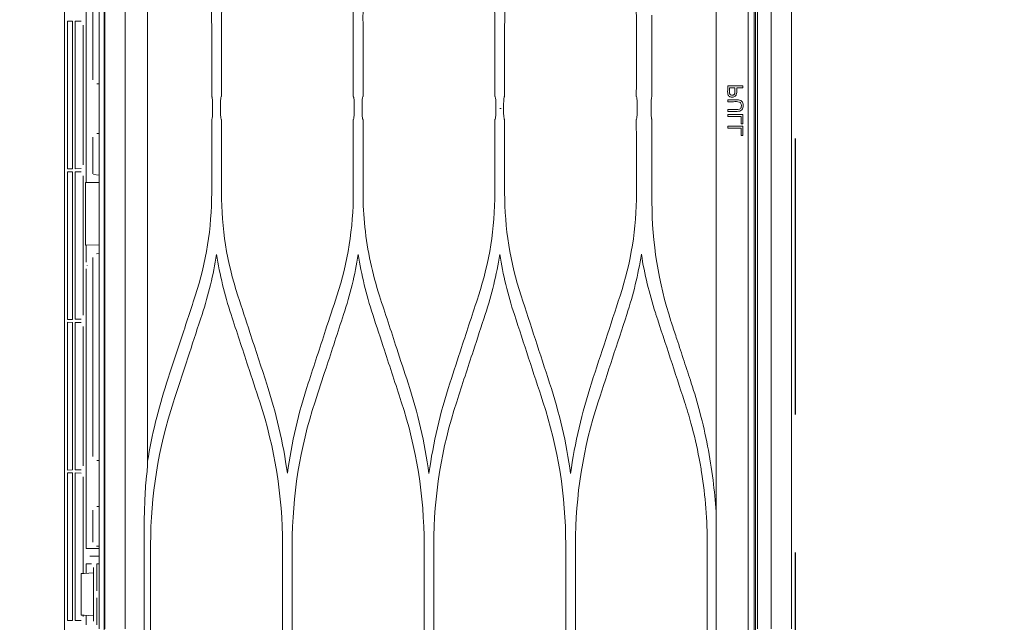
# Model space of a CAD drawing. Header units: inches. Extents: x 65192 to 78842, y -37594 to -36109.
# Tile 12 of 63: x 66829 to 66856, y -36710 to -36693. Entities that reach past the tile are written whole.
import ezdxf

# ---------------------------------------------------------------- set-up
doc = ezdxf.new("R2010")
doc.units = ezdxf.units.IN
doc.header["$MEASUREMENT"] = 0
doc.linetypes.add('HIDDEN', pattern=[0.375, 0.25, -0.125])
doc.layers.add('## 06 klimatyzator', color=30, linetype='Continuous', lineweight=15)
doc.layers.add('p--drzwi', color=7, linetype='Continuous')
doc.layers.add('p--podciąg', color=7, linetype='Continuous')

# ---------------------------------------------------------------- blocks, each defined once
blk = doc.blocks.new('drzwi-90-100')
blk.add_arc((10.8, 3.225), 84.153, 359.52334, 90.47666)
blk = doc.blocks.new('A$C66B7A3C4')
at = {"layer": '## 06 klimatyzator', "lineweight": 15}
for p, q in [((0.557, 85.44), (0.557, 43.5)), ((0.932, 43.5), (0.932, 85.44)), ((0.987, 1.56), (0.987, 85.44)), ((18.818, 84.4), (18.818, 43.5)), ((1.019, 84.083), (1.019, 2.917)), ((1.18, 3.822), (1.18, 83.178)), ((2.055, 83.178), (2.055, 57.846)), ((18.114, 82.346), (18.114, 43.5)), ((18.662, 43.5), (18.662, 82.346)), ((18.684, 82.346), (18.684, 4.654)), ((19.758, 81.016), (19.758, 47.653)), ((17.501, 57.787), (17.501, 67.396)), ((19.167, 55.637), (19.167, 62.427)), ((18.987, 62.26), (18.987, 58.425)), ((3.796, 60.187), (3.796, 57.973)), ((7.799, 59.933), (7.799, 57.973)), ((8.064, 57.973), (8.064, 59.933)), ((11.647, 59.933), (11.647, 57.973)), ((11.912, 57.973), (11.912, 59.933)), ((15.495, 59.933), (15.495, 57.973)), ((15.76, 57.973), (15.76, 59.933)), ((19.304, 60.017), (19.472, 60.02)), ((19.472, 60.02), (19.472, 56.01)), ((19.544, 60.021), (19.681, 60.023)), ((19.544, 56.009), (19.544, 60.021)), ((19.681, 59.919), (19.681, 60.023)), ((19.255, 56.118), (19.255, 59.912)), ((19.681, 59.919), (19.681, 56.111)), ((1.323, 58.21), (1.323, 58.264)), ((18.883, 58.321), (18.818, 58.321)), ((1.739, 57.885), (1.739, 57.832)), ((1.739, 57.62), (1.739, 57.567)), ((2.055, 57.557), (2.055, 57.765)), ((3.819, 57.765), (3.819, 57.557)), ((7.827, 57.557), (7.827, 57.765)), ((8.038, 57.765), (8.038, 57.557)), ((11.673, 57.557), (11.673, 57.765)), ((11.887, 57.765), (11.887, 57.557)), ((15.52, 57.557), (15.52, 57.765)), ((15.735, 57.765), (15.735, 57.557)), ((17.501, 47.894), (17.501, 57.536)), ((17.503, 57.557), (17.503, 57.765)), ((1.323, 57.226), (1.323, 57.48)), ((1.372, 57.426), (1.372, 57.226)), ((1.739, 57.48), (1.739, 57.426)), ((2.055, 57.477), (2.055, 29.523)), ((3.796, 57.35), (3.796, 55.102)), ((7.799, 57.349), (7.799, 55.357)), ((8.064, 55.357), (8.064, 57.349)), ((11.647, 57.349), (11.647, 55.357)), ((11.912, 55.357), (11.912, 57.349)), ((15.495, 57.349), (15.495, 55.357)), ((15.76, 55.357), (15.76, 57.349)), ((1.323, 56.912), (1.323, 57.165)), ((1.372, 57.111), (1.372, 56.912)), ((1.739, 57.165), (1.739, 57.111)), ((18.818, 56.969), (18.883, 56.969)), ((18.987, 56.865), (18.987, 55.867)), ((19.472, 56.01), (19.304, 56.013)), ((19.304, 55.922), (19.472, 55.925)), ((19.472, 55.925), (19.472, 51.915)), ((19.681, 56.007), (19.544, 56.009)), ((19.544, 55.926), (19.681, 55.929)), ((19.544, 51.914), (19.544, 55.926)), ((19.681, 56.007), (19.681, 56.111)), ((19.681, 55.825), (19.681, 55.929)), ((18.818, 55.838), (18.972, 55.852)), ((19.255, 52.023), (19.255, 55.817)), ((19.681, 55.825), (19.681, 52.016)), ((18.818, 55.631), (19.167, 55.637)), ((19.167, 55.637), (19.188, 55.638)), ((19.188, 55.638), (19.188, 53.933)), ((19.167, 53.934), (18.818, 53.94)), ((19.188, 53.933), (19.167, 53.934)), ((19.167, 53.471), (19.167, 53.934)), ((18.892, 53.695), (18.818, 53.701)), ((18.987, 53.591), (18.987, 48.18)), ((19.145, 53.377), (19.145, 53.384)), ((19.167, 45.686), (19.167, 53.29)), ((19.472, 51.915), (19.304, 51.918)), ((19.681, 51.912), (19.544, 51.914)), ((19.681, 51.912), (19.681, 52.016)), ((19.255, 47.929), (19.255, 51.723)), ((19.304, 51.827), (19.472, 51.83)), ((19.472, 51.83), (19.472, 47.821)), ((19.544, 51.832), (19.681, 51.834)), ((19.544, 47.82), (19.544, 51.832)), ((19.681, 51.73), (19.681, 51.834)), ((19.681, 51.73), (19.681, 47.921)), ((2.728, 50.18), (2.727, 50.181)), ((18.883, 48.076), (18.818, 48.076)), ((19.681, 47.817), (19.681, 47.921)), ((19.255, 45.003), (19.255, 47.628)), ((19.472, 47.821), (19.304, 47.824)), ((19.304, 47.733), (19.472, 47.736)), ((19.472, 47.736), (19.472, 43.726)), ((19.681, 47.817), (19.544, 47.82)), ((19.544, 47.737), (19.681, 47.739)), ((19.544, 43.725), (19.544, 47.737)), ((19.681, 47.635), (19.681, 47.739)), ((19.681, 47.635), (19.681, 43.827)), ((19.758, 39.351), (19.758, 47.653)), ((18.818, 46.828), (18.883, 46.828)), ((18.987, 46.724), (18.987, 45.853)), ((5.876, 45.788), (5.876, 41.212)), ((6.139, 41.212), (6.139, 45.788)), ((9.723, 45.788), (9.723, 41.212)), ((9.988, 41.212), (9.988, 45.788)), ((13.571, 45.788), (13.571, 41.212)), ((13.836, 41.212), (13.836, 45.788)), ((17.419, 45.788), (17.419, 41.212)), ((17.599, 45.788), (17.599, 41.212)), ((2.292, 41.316), (2.292, 45.684)), ((18.818, 45.743), (18.892, 45.749)), ((18.818, 45.68), (19.167, 45.686)), ((18.818, 45.473), (18.974, 45.476)), ((18.877, 45.266), (18.818, 45.265)), ((18.877, 44.535), (18.877, 45.266)), ((18.974, 45.476), (19.07, 45.476)), ((19.022, 45.268), (19.167, 45.268)), ((19.167, 45.008), (19.167, 45.268)), ((18.974, 43.707), (18.974, 45.165)), ((18.974, 45.018), (19.228, 45.005)), ((19.228, 45.005), (19.302, 45.001)), ((19.302, 45.001), (19.302, 43.871)), ((18.877, 43.606), (18.877, 44.337)), ((19.228, 43.867), (18.974, 43.854)), ((19.167, 43.604), (19.167, 43.864)), ((19.302, 43.871), (19.228, 43.867)), ((19.255, 43.834), (19.255, 43.869)), ((19.472, 43.726), (19.304, 43.729)), ((19.681, 43.723), (19.544, 43.725)), ((19.681, 43.723), (19.681, 43.827))]:
    blk.add_line(p, q, dxfattribs=at)
for points, knots in [([(0.003, 86.874), (0.003, 86.176), (0.003, 85.478), (0.003, 84.78), (0.003, 84.041), (0.003, 83.301), (0.003, 82.562), (0.003, 81.869), (0.003, 81.176), (0.003, 80.483), (0.003, 79.836), (0.003, 79.189), (0.003, 78.541), (0.003, 77.94), (0.003, 77.339), (0.003, 76.738), (0.003, 76.183), (0.003, 75.627), (0.003, 75.072), (0.003, 74.563), (0.003, 74.054), (0.003, 73.544), (0.003, 73.177), (0.003, 72.809), (0.003, 72.441), (0.003, 72.101), (0.003, 71.762), (0.003, 71.422), (0.003, 71.111), (0.003, 70.8), (0.003, 70.489), (0.003, 70.206), (0.003, 69.923), (0.003, 69.641), (0.003, 69.386), (0.003, 69.132), (0.003, 68.878), (0.003, 68.642), (0.003, 68.406), (0.003, 68.17), (0.003, 67.91), (0.003, 67.651), (0.003, 67.391), (0.003, 67.019), (0.003, 66.648), (0.003, 66.276), (0.003, 65.858), (0.003, 65.44), (0.003, 65.022), (0.003, 64.558), (0.003, 64.094), (0.003, 63.63), (0.003, 63.12), (0.003, 62.61), (0.003, 62.1), (0.003, 61.544), (0.003, 60.987), (0.003, 60.431), (0.003, 59.829), (0.003, 59.226), (0.003, 58.624), (0.003, 57.975), (0.003, 57.326), (0.003, 56.678), (0.003, 56.043), (0.003, 55.407), (0.003, 54.772), (0.003, 54.098), (0.003, 53.424), (0.003, 52.751), (0.003, 52.038), (0.003, 51.325), (0.003, 50.612), (0.003, 49.861), (0.003, 49.109), (0.003, 48.358), (0.003, 47.568), (0.003, 46.777), (0.003, 45.987), (0.003, 45.158), (0.003, 44.329), (0.003, 43.5)], [0, 0, 0, 0, 1, 1, 1, 2, 2, 2, 3, 3, 3, 4, 4, 4, 5, 5, 5, 6, 6, 6, 7, 7, 7, 8, 8, 8, 9, 9, 9, 10, 10, 10, 11, 11, 11, 12, 12, 12, 13, 13, 13, 14, 14, 14, 15, 15, 15, 16, 16, 16, 17, 17, 17, 18, 18, 18, 19, 19, 19, 20, 20, 20, 21, 21, 21, 22, 22, 22, 23, 23, 23, 24, 24, 24, 25, 25, 25, 26, 26, 26, 27, 27, 27, 27]), ([(4.662, 62.737), (4.594, 62.511), (4.526, 62.285), (4.469, 62.056), (4.412, 61.826), (4.366, 61.593), (4.329, 61.358), (4.304, 61.202), (4.283, 61.045), (4.266, 60.887), (4.249, 60.73), (4.236, 60.572), (4.228, 60.414), (4.22, 60.256), (4.218, 60.098), (4.215, 59.94)], [0, 0, 0, 0, 1, 1, 1, 2, 2, 2, 3, 3, 3, 4, 4, 4, 5, 5, 5, 5]), ([(7.799, 59.933), (7.797, 60.092), (7.794, 60.252), (7.787, 60.411), (7.779, 60.569), (7.766, 60.727), (7.749, 60.885), (7.733, 61.042), (7.712, 61.199), (7.687, 61.355), (7.662, 61.51), (7.633, 61.665), (7.6, 61.82), (7.567, 61.974), (7.53, 62.128), (7.489, 62.28), (7.446, 62.433), (7.399, 62.585), (7.352, 62.736)], [0, 0, 0, 0, 1, 1, 1, 2, 2, 2, 3, 3, 3, 4, 4, 4, 5, 5, 5, 6, 6, 6, 6]), ([(8.511, 62.736), (8.463, 62.584), (8.416, 62.432), (8.374, 62.278), (8.332, 62.125), (8.295, 61.971), (8.262, 61.816), (8.229, 61.661), (8.2, 61.506), (8.175, 61.35), (8.15, 61.195), (8.13, 61.038), (8.113, 60.881), (8.097, 60.724), (8.084, 60.567), (8.076, 60.409), (8.068, 60.25), (8.066, 60.091), (8.064, 59.933)], [0, 0, 0, 0, 1, 1, 1, 2, 2, 2, 3, 3, 3, 4, 4, 4, 5, 5, 5, 6, 6, 6, 6]), ([(12.359, 62.736), (12.312, 62.584), (12.265, 62.432), (12.222, 62.279), (12.181, 62.126), (12.144, 61.972), (12.111, 61.817), (12.078, 61.663), (12.049, 61.508), (12.024, 61.352), (11.999, 61.196), (11.978, 61.04), (11.962, 60.883), (11.945, 60.725), (11.932, 60.568), (11.924, 60.41), (11.917, 60.251), (11.914, 60.092), (11.912, 59.933)], [0, 0, 0, 0, 1, 1, 1, 2, 2, 2, 3, 3, 3, 4, 4, 4, 5, 5, 5, 6, 6, 6, 6]), ([(15.495, 59.933), (15.492, 60.092), (15.49, 60.251), (15.482, 60.41), (15.474, 60.568), (15.462, 60.726), (15.445, 60.883), (15.428, 61.04), (15.408, 61.197), (15.383, 61.352), (15.358, 61.508), (15.329, 61.663), (15.296, 61.818), (15.263, 61.973), (15.226, 62.126), (15.184, 62.279), (15.142, 62.432), (15.095, 62.584), (15.047, 62.736)], [0, 0, 0, 0, 1, 1, 1, 2, 2, 2, 3, 3, 3, 4, 4, 4, 5, 5, 5, 6, 6, 6, 6]), ([(16.207, 62.736), (16.16, 62.584), (16.113, 62.432), (16.071, 62.279), (16.029, 62.126), (15.992, 61.972), (15.959, 61.817), (15.926, 61.663), (15.897, 61.507), (15.872, 61.352), (15.847, 61.196), (15.826, 61.039), (15.81, 60.882), (15.793, 60.725), (15.78, 60.567), (15.773, 60.409), (15.765, 60.251), (15.763, 60.092), (15.76, 59.933)], [0, 0, 0, 0, 1, 1, 1, 2, 2, 2, 3, 3, 3, 4, 4, 4, 5, 5, 5, 6, 6, 6, 6]), ([(1.735, 58.049), (1.733, 58.036), (1.729, 58.022), (1.722, 58.01), (1.717, 58.001), (1.711, 57.992), (1.703, 57.985), (1.695, 57.978), (1.686, 57.972), (1.676, 57.967), (1.665, 57.962), (1.653, 57.958), (1.64, 57.956), (1.623, 57.953), (1.606, 57.954), (1.589, 57.957), (1.575, 57.96), (1.561, 57.965), (1.549, 57.972), (1.539, 57.978), (1.53, 57.985), (1.522, 57.994), (1.514, 58.003), (1.508, 58.013), (1.504, 58.024), (1.497, 58.042), (1.494, 58.061), (1.493, 58.08), (1.489, 58.123), (1.492, 58.166), (1.492, 58.21)], [0, 0, 0, 0, 1, 1, 1, 2, 2, 2, 3, 3, 3, 4, 4, 4, 5, 5, 5, 6, 6, 6, 7, 7, 7, 8, 8, 8, 9, 9, 9, 10, 10, 10, 10]), ([(1.541, 58.21), (1.541, 58.17), (1.539, 58.13), (1.541, 58.09), (1.542, 58.079), (1.544, 58.069), (1.547, 58.059), (1.549, 58.051), (1.552, 58.044), (1.556, 58.038), (1.56, 58.031), (1.566, 58.026), (1.572, 58.022), (1.578, 58.018), (1.584, 58.015), (1.59, 58.013), (1.6, 58.01), (1.61, 58.009), (1.62, 58.01), (1.63, 58.01), (1.641, 58.012), (1.651, 58.016), (1.658, 58.019), (1.664, 58.024), (1.669, 58.029), (1.675, 58.034), (1.68, 58.041), (1.683, 58.048), (1.684, 58.05), (1.685, 58.053), (1.686, 58.056)], [0, 0, 0, 0, 1, 1, 1, 2, 2, 2, 3, 3, 3, 4, 4, 4, 5, 5, 5, 6, 6, 6, 7, 7, 7, 8, 8, 8, 9, 9, 9, 10, 10, 10, 10]), ([(1.686, 58.056), (1.69, 58.071), (1.69, 58.086), (1.69, 58.101), (1.69, 58.116), (1.69, 58.13), (1.69, 58.145), (1.69, 58.167), (1.69, 58.188), (1.69, 58.21)], [0, 0, 0, 0, 1, 1, 1, 2, 2, 2, 3, 3, 3, 3]), ([(1.739, 58.264), (1.739, 58.244), (1.739, 58.225), (1.739, 58.205), (1.739, 58.186), (1.739, 58.166), (1.739, 58.147), (1.739, 58.114), (1.741, 58.081), (1.735, 58.049)], [0, 0, 0, 0, 1, 1, 1, 2, 2, 2, 3, 3, 3, 3]), ([(1.739, 57.567), (1.652, 57.567), (1.565, 57.564), (1.478, 57.567), (1.434, 57.569), (1.388, 57.577), (1.357, 57.608), (1.326, 57.639), (1.315, 57.685), (1.316, 57.728), (1.316, 57.772), (1.327, 57.818), (1.359, 57.848), (1.391, 57.877), (1.438, 57.884), (1.481, 57.885), (1.567, 57.888), (1.653, 57.885), (1.739, 57.885)], [0, 0, 0, 0, 1, 1, 1, 2, 2, 2, 3, 3, 3, 4, 4, 4, 5, 5, 5, 6, 6, 6, 6]), ([(1.739, 57.832), (1.686, 57.832), (1.633, 57.832), (1.58, 57.832), (1.527, 57.832), (1.472, 57.84), (1.422, 57.823), (1.396, 57.814), (1.377, 57.792), (1.37, 57.766), (1.363, 57.741), (1.363, 57.713), (1.37, 57.687), (1.376, 57.661), (1.395, 57.639), (1.42, 57.63), (1.445, 57.622), (1.472, 57.62), (1.499, 57.62)], [0, 0, 0, 0, 1, 1, 1, 2, 2, 2, 3, 3, 3, 4, 4, 4, 5, 5, 5, 6, 6, 6, 6]), ([(2.055, 57.765), (2.055, 57.788), (2.055, 57.812), (2.055, 57.834), (2.055, 57.838), (2.055, 57.842), (2.055, 57.846)], [0, 0, 0, 0, 1, 1, 1, 2, 2, 2, 2]), ([(3.819, 57.765), (3.819, 57.787), (3.819, 57.809), (3.818, 57.829), (3.817, 57.849), (3.816, 57.868), (3.815, 57.885), (3.813, 57.903), (3.812, 57.918), (3.81, 57.931), (3.807, 57.945), (3.805, 57.955), (3.803, 57.962), (3.8, 57.969), (3.798, 57.972), (3.796, 57.973)], [0, 0, 0, 0, 1, 1, 1, 2, 2, 2, 3, 3, 3, 4, 4, 4, 5, 5, 5, 5]), ([(4.222, 57.973), (4.219, 57.973), (4.216, 57.969), (4.214, 57.961), (4.212, 57.953), (4.209, 57.94), (4.207, 57.924), (4.205, 57.909), (4.204, 57.89), (4.202, 57.869), (4.201, 57.849), (4.2, 57.826), (4.2, 57.803), (4.2, 57.79), (4.2, 57.778), (4.2, 57.765)], [0, 0, 0, 0, 1, 1, 1, 2, 2, 2, 3, 3, 3, 4, 4, 4, 5, 5, 5, 5]), ([(7.799, 57.973), (7.803, 57.973), (7.806, 57.969), (7.809, 57.96), (7.812, 57.951), (7.815, 57.937), (7.818, 57.919), (7.82, 57.903), (7.823, 57.882), (7.824, 57.859), (7.825, 57.839), (7.826, 57.815), (7.827, 57.792), (7.827, 57.783), (7.827, 57.774), (7.827, 57.765)], [0, 0, 0, 0, 1, 1, 1, 2, 2, 2, 3, 3, 3, 4, 4, 4, 5, 5, 5, 5]), ([(8.038, 57.765), (8.038, 57.788), (8.038, 57.812), (8.039, 57.834), (8.04, 57.855), (8.042, 57.876), (8.043, 57.894), (8.045, 57.912), (8.047, 57.928), (8.05, 57.94), (8.052, 57.953), (8.055, 57.962), (8.058, 57.968), (8.06, 57.972), (8.062, 57.973), (8.064, 57.973)], [0, 0, 0, 0, 1, 1, 1, 2, 2, 2, 3, 3, 3, 4, 4, 4, 5, 5, 5, 5]), ([(11.647, 57.973), (11.65, 57.973), (11.653, 57.969), (11.656, 57.961), (11.659, 57.953), (11.661, 57.94), (11.664, 57.924), (11.666, 57.909), (11.668, 57.89), (11.67, 57.869), (11.671, 57.848), (11.672, 57.826), (11.673, 57.803), (11.673, 57.79), (11.673, 57.778), (11.673, 57.765)], [0, 0, 0, 0, 1, 1, 1, 2, 2, 2, 3, 3, 3, 4, 4, 4, 5, 5, 5, 5]), ([(11.887, 57.765), (11.887, 57.789), (11.887, 57.812), (11.888, 57.834), (11.889, 57.856), (11.89, 57.877), (11.892, 57.895), (11.894, 57.913), (11.896, 57.929), (11.899, 57.942), (11.901, 57.954), (11.904, 57.963), (11.906, 57.968), (11.908, 57.972), (11.91, 57.973), (11.912, 57.973)], [0, 0, 0, 0, 1, 1, 1, 2, 2, 2, 3, 3, 3, 4, 4, 4, 5, 5, 5, 5]), ([(15.495, 57.973), (15.497, 57.973), (15.5, 57.969), (15.503, 57.961), (15.506, 57.953), (15.509, 57.941), (15.511, 57.926), (15.513, 57.912), (15.515, 57.893), (15.517, 57.873), (15.518, 57.853), (15.519, 57.831), (15.52, 57.808), (15.52, 57.794), (15.52, 57.78), (15.52, 57.765)], [0, 0, 0, 0, 1, 1, 1, 2, 2, 2, 3, 3, 3, 4, 4, 4, 5, 5, 5, 5]), ([(15.735, 57.765), (15.735, 57.789), (15.735, 57.812), (15.736, 57.834), (15.737, 57.856), (15.739, 57.877), (15.74, 57.895), (15.742, 57.913), (15.744, 57.929), (15.747, 57.942), (15.749, 57.954), (15.752, 57.963), (15.755, 57.968), (15.756, 57.972), (15.758, 57.973), (15.76, 57.973)], [0, 0, 0, 0, 1, 1, 1, 2, 2, 2, 3, 3, 3, 4, 4, 4, 5, 5, 5, 5]), ([(2.055, 57.477), (2.055, 57.498), (2.055, 57.522), (2.055, 57.545), (2.055, 57.549), (2.055, 57.553), (2.055, 57.557)], [0, 0, 0, 0, 1, 1, 1, 2, 2, 2, 2]), ([(3.796, 57.35), (3.799, 57.351), (3.802, 57.357), (3.805, 57.367), (3.807, 57.377), (3.81, 57.392), (3.812, 57.412), (3.814, 57.429), (3.816, 57.451), (3.817, 57.475), (3.818, 57.496), (3.819, 57.519), (3.819, 57.543), (3.819, 57.548), (3.819, 57.552), (3.819, 57.557)], [0, 0, 0, 0, 1, 1, 1, 2, 2, 2, 3, 3, 3, 4, 4, 4, 5, 5, 5, 5]), ([(4.2, 57.557), (4.2, 57.535), (4.2, 57.512), (4.201, 57.49), (4.202, 57.469), (4.203, 57.449), (4.204, 57.431), (4.206, 57.413), (4.207, 57.397), (4.209, 57.385), (4.211, 57.372), (4.214, 57.362), (4.216, 57.356), (4.218, 57.352), (4.22, 57.349), (4.222, 57.349)], [0, 0, 0, 0, 1, 1, 1, 2, 2, 2, 3, 3, 3, 4, 4, 4, 5, 5, 5, 5]), ([(7.827, 57.557), (7.827, 57.536), (7.827, 57.514), (7.826, 57.493), (7.825, 57.473), (7.823, 57.453), (7.822, 57.436), (7.82, 57.418), (7.818, 57.403), (7.816, 57.39), (7.813, 57.376), (7.811, 57.366), (7.808, 57.359), (7.805, 57.353), (7.802, 57.349), (7.799, 57.349)], [0, 0, 0, 0, 1, 1, 1, 2, 2, 2, 3, 3, 3, 4, 4, 4, 5, 5, 5, 5]), ([(8.064, 57.349), (8.061, 57.349), (8.058, 57.354), (8.055, 57.361), (8.052, 57.369), (8.05, 57.381), (8.047, 57.396), (8.045, 57.411), (8.043, 57.429), (8.042, 57.45), (8.04, 57.469), (8.039, 57.492), (8.039, 57.515), (8.038, 57.529), (8.038, 57.543), (8.038, 57.557)], [0, 0, 0, 0, 1, 1, 1, 2, 2, 2, 3, 3, 3, 4, 4, 4, 5, 5, 5, 5]), ([(11.673, 57.557), (11.673, 57.535), (11.673, 57.512), (11.672, 57.491), (11.671, 57.469), (11.669, 57.449), (11.668, 57.431), (11.666, 57.413), (11.664, 57.398), (11.662, 57.385), (11.659, 57.372), (11.656, 57.362), (11.654, 57.356), (11.651, 57.352), (11.649, 57.349), (11.647, 57.349)], [0, 0, 0, 0, 1, 1, 1, 2, 2, 2, 3, 3, 3, 4, 4, 4, 5, 5, 5, 5]), ([(11.912, 57.349), (11.909, 57.349), (11.906, 57.353), (11.904, 57.361), (11.901, 57.369), (11.898, 57.38), (11.896, 57.395), (11.894, 57.41), (11.892, 57.427), (11.891, 57.447), (11.889, 57.467), (11.888, 57.489), (11.887, 57.512), (11.887, 57.527), (11.887, 57.542), (11.887, 57.557)], [0, 0, 0, 0, 1, 1, 1, 2, 2, 2, 3, 3, 3, 4, 4, 4, 5, 5, 5, 5]), ([(15.52, 57.557), (15.52, 57.534), (15.52, 57.511), (15.519, 57.489), (15.518, 57.468), (15.516, 57.447), (15.515, 57.429), (15.513, 57.411), (15.511, 57.395), (15.508, 57.383), (15.506, 57.37), (15.503, 57.361), (15.501, 57.355), (15.499, 57.351), (15.497, 57.349), (15.495, 57.349)], [0, 0, 0, 0, 1, 1, 1, 2, 2, 2, 3, 3, 3, 4, 4, 4, 5, 5, 5, 5]), ([(15.76, 57.349), (15.757, 57.349), (15.754, 57.354), (15.752, 57.361), (15.749, 57.369), (15.746, 57.381), (15.744, 57.395), (15.742, 57.41), (15.74, 57.428), (15.739, 57.448), (15.737, 57.468), (15.736, 57.49), (15.735, 57.513), (15.735, 57.527), (15.735, 57.542), (15.735, 57.557)], [0, 0, 0, 0, 1, 1, 1, 2, 2, 2, 3, 3, 3, 4, 4, 4, 5, 5, 5, 5]), ([(9.287, 50.181), (9.182, 50.503), (9.077, 50.825), (8.971, 51.147), (8.894, 51.381), (8.818, 51.615), (8.741, 51.85), (8.664, 52.084), (8.588, 52.319), (8.511, 52.553)], [0, 0, 0, 0, 1, 1, 1, 2, 2, 2, 3, 3, 3, 3]), ([(11.2, 52.553), (11.122, 52.315), (11.044, 52.076), (10.966, 51.838), (10.888, 51.6), (10.81, 51.362), (10.732, 51.124), (10.629, 50.809), (10.526, 50.495), (10.423, 50.181)], [0, 0, 0, 0, 1, 1, 1, 2, 2, 2, 3, 3, 3, 3]), ([(13.136, 50.181), (13.057, 50.42), (12.979, 50.66), (12.9, 50.9), (12.822, 51.139), (12.743, 51.379), (12.665, 51.618), (12.563, 51.93), (12.461, 52.241), (12.359, 52.553)], [0, 0, 0, 0, 1, 1, 1, 2, 2, 2, 3, 3, 3, 3]), ([(15.047, 52.553), (14.939, 52.221), (14.83, 51.89), (14.722, 51.558), (14.647, 51.329), (14.572, 51.099), (14.496, 50.869), (14.421, 50.64), (14.346, 50.41), (14.271, 50.181)], [0, 0, 0, 0, 1, 1, 1, 2, 2, 2, 3, 3, 3, 3]), ([(16.984, 50.181), (16.864, 50.547), (16.744, 50.913), (16.624, 51.279), (16.555, 51.491), (16.485, 51.704), (16.416, 51.916), (16.346, 52.128), (16.277, 52.341), (16.207, 52.553)], [0, 0, 0, 0, 1, 1, 1, 2, 2, 2, 3, 3, 3, 3]), ([(8.327, 52.047), (8.434, 51.72), (8.541, 51.393), (8.648, 51.065), (8.724, 50.834), (8.8, 50.602), (8.876, 50.37), (8.951, 50.138), (9.027, 49.906), (9.103, 49.674)], [0, 0, 0, 0, 1, 1, 1, 2, 2, 2, 3, 3, 3, 3]), ([(10.608, 49.674), (10.684, 49.908), (10.761, 50.142), (10.837, 50.376), (10.914, 50.609), (10.99, 50.843), (11.067, 51.077), (11.173, 51.4), (11.278, 51.723), (11.384, 52.047)], [0, 0, 0, 0, 1, 1, 1, 2, 2, 2, 3, 3, 3, 3]), ([(12.175, 52.047), (12.254, 51.803), (12.334, 51.56), (12.414, 51.316), (12.493, 51.072), (12.573, 50.829), (12.653, 50.585), (12.752, 50.282), (12.851, 49.978), (12.951, 49.674)], [0, 0, 0, 0, 1, 1, 1, 2, 2, 2, 3, 3, 3, 3]), ([(14.456, 49.674), (14.562, 49.998), (14.668, 50.322), (14.774, 50.646), (14.85, 50.88), (14.927, 51.113), (15.003, 51.346), (15.08, 51.58), (15.156, 51.813), (15.232, 52.046)], [0, 0, 0, 0, 1, 1, 1, 2, 2, 2, 3, 3, 3, 3]), ([(16.022, 52.046), (16.136, 51.698), (16.25, 51.35), (16.364, 51.002), (16.437, 50.781), (16.509, 50.56), (16.581, 50.338), (16.654, 50.117), (16.726, 49.896), (16.799, 49.674)], [0, 0, 0, 0, 1, 1, 1, 2, 2, 2, 3, 3, 3, 3]), ([(3.28, 51.867), (3.269, 51.834), (3.258, 51.801), (3.248, 51.768), (3.205, 51.637), (3.162, 51.506), (3.119, 51.375), (3.054, 51.176), (2.988, 50.977), (2.923, 50.778), (2.858, 50.579), (2.793, 50.38), (2.728, 50.181)], [0, 0, 0, 0, 1, 1, 1, 2, 2, 2, 3, 3, 3, 4, 4, 4, 4]), ([(2.292, 45.684), (2.292, 45.719), (2.292, 45.753), (2.292, 45.788), (2.292, 46.448), (2.344, 47.107), (2.448, 47.759), (2.468, 47.883), (2.489, 48.006), (2.513, 48.128)], [0, 0, 0, 0, 1, 1, 1, 2, 2, 2, 3, 3, 3, 3]), ([(17.532, 47.65), (17.536, 47.616), (17.54, 47.582), (17.543, 47.547), (17.553, 47.44), (17.56, 47.332), (17.565, 47.224)], [0, 0, 0, 0, 1, 1, 1, 2, 2, 2, 2]), ([(17.565, 47.224), (17.568, 47.171), (17.57, 47.118), (17.572, 47.065), (17.577, 46.948), (17.582, 46.83), (17.585, 46.713), (17.589, 46.599), (17.592, 46.485), (17.594, 46.37)], [0, 0, 0, 0, 1, 1, 1, 2, 2, 2, 3, 3, 3, 3]), ([(17.594, 46.37), (17.594, 46.346), (17.595, 46.321), (17.595, 46.297), (17.597, 46.199), (17.598, 46.101), (17.598, 46.003), (17.599, 45.931), (17.599, 45.86), (17.599, 45.788)], [0, 0, 0, 0, 1, 1, 1, 2, 2, 2, 3, 3, 3, 3])]:
    blk.add_open_spline(points, degree=3, knots=knots, dxfattribs=at)
for points in [[(11.2, 62.736), (11.513, 61.838), (11.665, 60.886), (11.647, 59.933)], [(4.222, 57.973), (4.219, 58.627), (4.217, 59.28), (4.215, 59.933)], [(1.323, 58.264), (1.462, 58.264), (1.601, 58.264), (1.739, 58.264)], [(1.492, 58.21), (1.436, 58.21), (1.379, 58.21), (1.323, 58.21)], [(1.69, 58.21), (1.64, 58.21), (1.591, 58.21), (1.541, 58.21)], [(1.499, 57.62), (1.579, 57.62), (1.659, 57.62), (1.739, 57.62)], [(4.2, 57.645), (4.2, 57.685), (4.2, 57.725), (4.2, 57.765)], [(4.2, 57.557), (4.2, 57.586), (4.2, 57.616), (4.2, 57.645)], [(7.931, 57.645), (7.919, 57.645), (7.907, 57.645), (7.895, 57.645)], [(17.501, 57.787), (17.502, 57.78), (17.503, 57.773), (17.503, 57.765)], [(17.503, 57.557), (17.503, 57.55), (17.502, 57.543), (17.501, 57.536)], [(1.323, 57.48), (1.462, 57.48), (1.601, 57.48), (1.739, 57.48)], [(1.739, 57.426), (1.617, 57.426), (1.494, 57.426), (1.372, 57.426)], [(4.215, 55.356), (4.217, 56.021), (4.22, 56.685), (4.222, 57.349)], [(1.372, 57.226), (1.355, 57.226), (1.339, 57.226), (1.323, 57.226)], [(1.323, 57.165), (1.462, 57.165), (1.601, 57.165), (1.739, 57.165)], [(1.739, 57.111), (1.617, 57.111), (1.494, 57.111), (1.372, 57.111)], [(1.372, 56.912), (1.355, 56.912), (1.339, 56.912), (1.323, 56.912)], [(4.662, 52.553), (4.366, 53.457), (4.216, 54.391), (4.215, 55.35)], [(7.799, 55.357), (7.799, 54.397), (7.649, 53.46), (7.352, 52.553)], [(8.511, 52.553), (8.214, 53.461), (8.064, 54.397), (8.064, 55.357)], [(11.647, 55.357), (11.647, 55.042), (11.631, 54.73), (11.598, 54.42)], [(12.359, 52.553), (12.061, 53.463), (11.912, 54.398), (11.912, 55.357)], [(15.495, 55.357), (15.495, 54.399), (15.345, 53.463), (15.047, 52.553)], [(16.207, 52.553), (15.909, 53.463), (15.76, 54.399), (15.76, 55.357)], [(3.796, 55.102), (3.796, 54.003), (3.62, 52.906), (3.28, 51.867)], [(11.598, 54.42), (11.529, 53.772), (11.397, 53.156), (11.2, 52.553)], [(3.703, 52.095), (3.871, 52.616), (3.998, 53.146), (4.083, 53.682)], [(4.083, 53.682), (4.172, 53.129), (4.304, 52.583), (4.48, 52.047)], [(7.536, 52.047), (7.711, 52.583), (7.843, 53.127), (7.931, 53.679)], [(7.931, 53.679), (8.019, 53.127), (8.151, 52.583), (8.327, 52.047)], [(11.384, 52.047), (11.559, 52.582), (11.691, 53.126), (11.779, 53.677)], [(11.779, 53.677), (11.867, 53.126), (11.999, 52.582), (12.175, 52.047)], [(15.232, 52.046), (15.408, 52.582), (15.539, 53.125), (15.627, 53.676)], [(15.627, 53.676), (15.715, 53.125), (15.847, 52.582), (16.022, 52.046)], [(5.439, 50.18), (5.18, 50.971), (4.921, 51.762), (4.662, 52.553)], [(7.352, 52.553), (7.093, 51.762), (6.835, 50.971), (6.576, 50.18)], [(2.911, 49.674), (3.17, 50.466), (3.429, 51.257), (3.688, 52.047)], [(3.688, 52.047), (3.693, 52.063), (3.698, 52.079), (3.703, 52.095)], [(4.48, 52.047), (4.738, 51.256), (4.997, 50.465), (5.256, 49.675)], [(6.759, 49.674), (7.018, 50.465), (7.277, 51.256), (7.536, 52.047)], [(3.28, 51.867), (3.28, 51.867), (3.28, 51.866), (3.28, 51.867)], [(2.728, 50.18), (2.642, 49.918), (2.564, 49.653), (2.493, 49.386)], [(2.728, 50.181), (2.728, 50.181), (2.728, 50.18), (2.728, 50.18)], [(6.007, 47.721), (5.892, 48.555), (5.702, 49.375), (5.439, 50.18)], [(6.576, 50.18), (6.312, 49.375), (6.122, 48.554), (6.007, 47.721)], [(9.855, 47.725), (9.74, 48.557), (9.551, 49.376), (9.287, 50.181)], [(10.423, 50.181), (10.16, 49.375), (9.97, 48.556), (9.855, 47.725)], [(13.703, 47.727), (13.588, 48.557), (13.399, 49.376), (13.136, 50.181)], [(14.271, 50.181), (14.008, 49.376), (13.818, 48.557), (13.703, 47.727)], [(17.502, 48.054), (17.385, 48.772), (17.213, 49.482), (16.984, 50.181)], [(2.737, 49.094), (2.79, 49.289), (2.848, 49.482), (2.911, 49.674)], [(5.256, 49.675), (5.667, 48.418), (5.876, 47.121), (5.876, 45.788)], [(6.139, 45.788), (6.139, 47.12), (6.348, 48.417), (6.759, 49.674)], [(9.103, 49.674), (9.515, 48.415), (9.723, 47.117), (9.723, 45.788)], [(9.988, 45.788), (9.988, 47.117), (10.195, 48.414), (10.608, 49.674)], [(12.951, 49.674), (13.364, 48.413), (13.571, 47.116), (13.571, 45.788)], [(13.836, 45.788), (13.836, 47.116), (14.043, 48.413), (14.456, 49.674)], [(16.799, 49.674), (17.212, 48.413), (17.419, 47.115), (17.419, 45.788)], [(2.493, 49.386), (2.335, 48.779), (2.215, 48.163), (2.136, 47.542)], [(2.513, 48.128), (2.575, 48.454), (2.649, 48.776), (2.737, 49.094)], [(17.532, 47.65), (17.523, 47.732), (17.512, 47.813), (17.501, 47.894)], [(2.055, 46.682), (2.073, 46.969), (2.101, 47.256), (2.136, 47.542)]]:
    blk.add_open_spline(points, degree=3, dxfattribs=at)

msp = doc.modelspace()

# ---------------------------------------------------------------- linework, layer by layer
at = {"layer": 'p--podciąg', "linetype": 'HIDDEN', "ltscale": 30}
msp.add_line((66850.39, -36760.1), (66850.39, -36660.1), dxfattribs=at)

# ---------------------------------------------------------------- block references
at = {"layer": '## 06 klimatyzator', "color": 2, "linetype": 'Continuous', "lineweight": 60, "xscale": -1}
msp.add_blockref('A$C66B7A3C4', (66850.287, -36753.177), dxfattribs=at)
at = {"layer": 'p--drzwi', "xscale": -1, "rotation": 89.99999999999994}
msp.add_blockref('drzwi-90-100', (66858.59, -36660.1), dxfattribs=at)

doc.saveas('drawing.dxf')
